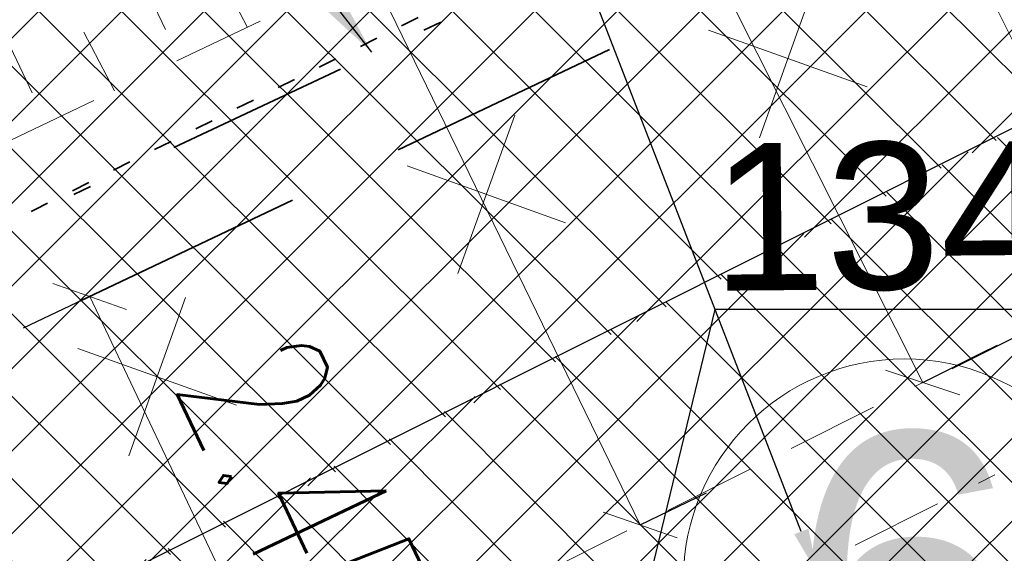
# Model space of a CAD drawing. Header units: metres. Extents: x 7472034 to 8439876, y 5890181 to 5961460.
# Tile 177 of 202: x 8439509.52 to 8439514.87, y 5890410 to 5890412.9. Entities that reach past the tile are written whole.
import ezdxf
from ezdxf import colors
from ezdxf.entities.mleader import LeaderData, LeaderLine
from ezdxf.enums import TextEntityAlignment as Align
from ezdxf.math import Vec2, Vec3

# ---------------------------------------------------------------- set-up
doc = ezdxf.new("R2010")
doc.units = ezdxf.units.M
doc.header["$MEASUREMENT"] = 0
for name, pattern in [('$0$L218_500', [1, 0.5, -0.5]), ('ACAD_ISO03W100', [30, 12, -18]), ('ACAD_ISO07W100', [3, 0, -3]), ('CENTER', [2, 1.25, -0.25, 0.25, -0.25]), ('DASHDOT2', [0.5, 0.25, -0.125, 0, -0.125]), ('DASHDOTX2', [2, 1, -0.5, 0, -0.5]), ('DASHED', [19.049999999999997, 12.7, -6.349999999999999]), ('HIDDEN', [0.375, 0.25, -0.125])]:
    doc.linetypes.add(name, pattern=pattern)
doc.layers.get('0').update_dxf_attribs({"linetype": 'CONTINUOUS', "lineweight": 5})
doc.layers.get('Defpoints').update_dxf_attribs({"linetype": 'CONTINUOUS'})
for name, color, linetype, lineweight in [('### rzędne', 172, 'CONTINUOUS', 35), ('_a_widok', 7, 'CONTINUOUS', 5), ('_IS.KD.opis.2', 7, 'CONTINUOUS', 18), ('a___skarpa', 7, 'CONTINUOUS', 5), ('a_opisy', 7, 'CONTINUOUS', 18), ('E_Kable_ziemia2', 10, 'DASHED', 35), ('E_Kanal_sterownicze', 10, 'DASHDOTX2', 35), ('E_OPIS_170', 170, 'CONTINUOUS', 30), ('KOLOR-OBIEKT', 21, 'CONTINUOUS', 13), ('T_strefa-5', 200, 'ACAD_ISO03W100', 50), ('T_strefa-Z1', 140, 'CONTINUOUS', 35), ('ZAG-obrys 018 wymiary', 7, 'CONTINUOUS', 18), ('ZAG-OBRYS005', 7, 'CONTINUOUS', 0), ('ZAG-OBRYS050', 7, 'CONTINUOUS', 50), ('ZAG-OPIS_020', 7, 'CONTINUOUS', 25)]:
    doc.layers.add(name, color=color, linetype=linetype, lineweight=lineweight)
for name, color, linetype in [('100_rzut_wym_wew', 7, 'CONTINUOUS'), ('2D - Ogólne', 7, 'CONTINUOUS'), ('_IS.BLOK.KD.doziemne', 7, 'CONTINUOUS'), ('malowanki', 252, 'CONTINUOUS')]:
    doc.layers.add(name, color=color, linetype=linetype)
doc.styles.add('ARIAL', font='arial.ttf')
doc.styles.add('DIM', font='simplex.shx', dxfattribs={"width": 0.8})
doc.styles.add('ROMANS', font='ROMANS.shx', dxfattribs={"width": 0.8})
doc.styles.add('RS', font='Romans.shx', dxfattribs={"width": 0.7})
doc.linetypes.add('OGRODZENIE2', pattern='A,0.25,-0.1,[132,ltypeshp.shx,S=0.1,R=0,X=-0.1,Y=0],-0.1,1', length=1.45)
doc.dimstyles.new('1', dxfattribs={"dimscale": 0.04, "dimtxt": 5, "dimasz": 25, "dimexe": 1, "dimexo": 0, "dimgap": 1, "dimtad": 1, "dimdec": 1, "dimrnd": 0.5, "dimdsep": 46, "dimtxsty": 'ROMANS', "dimcen": 0, "dimclrt": 2, "dimadec": 0, "dimazin": 0, "dimtfac": 1, "dimtdec": 1, "dimtofl": 0, "dimtmove": 2, "dimatfit": 3, "dimfxl": 0, "dimtolj": 1, "dimarcsym": 0})
doc.dimstyles.new('DIM-WEW_500', dxfattribs={"dimscale": 5, "dimtxt": 18, "dimasz": 10, "dimexe": 4, "dimexo": 8, "dimgap": 5, "dimtad": 1, "dimlfac": 0.01, "dimzin": 9, "dimdsep": 46, "dimtxsty": 'DIM', "dimblk": 'ARCHTICK', "dimcen": 5, "dimclrt": 112, "dimadec": 4, "dimazin": 2, "dimtfac": 4, "dimtmove": 0, "dimatfit": 3, "dimldrblk": 'ARCHTICK', "dimfxl": 0, "dimtolj": 1, "dimlwd": 13, "dimarcsym": 0})
pattern_1 = [(45, (967499.2092647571, -71042.97165620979), (-0.2245064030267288, 0.2245064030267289), []), (135, (967499.2092647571, -71042.97165620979), (-0.2245064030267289, -0.2245064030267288), [])]

# ---------------------------------------------------------------- blocks, each defined once
blk = doc.blocks.new('zb.LPG')
at = {"linetype": 'DASHDOT2', "ltscale": 2}
blk.add_line((-1.000000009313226, 6.48507190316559), (-1.0000000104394, -0.2169135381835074), dxfattribs=at)
at = {"linetype": 'HIDDEN', "ltscale": 2}
blk.add_lwpolyline([(-0.375000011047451, 0.6256767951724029), (-0.3750000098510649, 5.711670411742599, 0.1670540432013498), (-0.4066947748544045, 5.803886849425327, 0.4884277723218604), (-1.593305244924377, 5.803886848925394, 0.1670540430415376), (-1.625000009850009, 5.711670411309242), (-1.625000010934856, 0.6256767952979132, 0.1670540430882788), (-1.593305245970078, 0.5334603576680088, 0.4884277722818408), (-0.4066947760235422, 0.5334603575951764, 0.1670540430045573), (-0.375000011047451, 0.6256767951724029), (-0.3750000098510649, 5.711670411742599)], format="xyb", close=True, dxfattribs=at)
blk = doc.blocks.new('A$C6DF46E0F')
at = {"color": 5, "linetype": '$0$L218_500'}
for p, q in [((32.19586391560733, 13.8574983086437), (12.64884080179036, 4.86096044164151)), ((17.84582101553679, 8.003548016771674), (18.13092476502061, 7.384095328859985)), ((18.3394226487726, 7.875001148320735), (18.50034848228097, 7.554122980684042)), ((17.11874664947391, 7.668911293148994), (17.40385039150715, 7.049458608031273)), ((17.61234828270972, 7.540364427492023), (17.77327411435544, 7.219486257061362))]:
    blk.add_line(p, q, dxfattribs=at)
blk = doc.blocks.new('_Oblique')
at = {"color": 0, "linetype": 'ByBlock', "lineweight": -2}
blk.add_line((-0.5, -0.5), (0.5, 0.5), dxfattribs=at)
blk = doc.blocks.new('*D54')
at = {"layer": 'Defpoints', "color": 0, "linetype": 'Continuous'}
for p in [(8439512.183812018, 5890415.393331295), (8439512.183812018, 5890415.393331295), (8439514.427053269, 5890410.924789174)]:
    blk.add_point(p, dxfattribs=at)
at = {"layer": 'ZAG-obrys 018 wymiary', "color": 0, "linetype": 'Continuous', "lineweight": -2}
for p, q in [((8439512.183812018, 5890415.393331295), (8439512.541295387, 5890415.572790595)), ((8439514.427053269, 5890410.924789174), (8439514.784536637, 5890411.104248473))]:
    blk.add_line(p, q, dxfattribs=at)
at = {"layer": 'ZAG-obrys 018 wymiary', "color": 0, "linetype": 'Continuous', "lineweight": 13}
blk.add_line((8439514.427053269, 5890410.924789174), (8439512.183812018, 5890415.393331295), dxfattribs=at)
at = {"layer": 'ZAG-obrys 018 wymiary', "color": 0, "linetype": 'Continuous', "lineweight": 13, "xscale": 0.3, "yscale": 0.3, "zscale": 0.3}
for p, rotation in [((8439512.183812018, 5890415.393331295), 116.6569901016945), ((8439514.427053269, 5890410.924789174), 296.6569901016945)]:
    blk.add_blockref('_Oblique', p, dxfattribs=dict(at, rotation=rotation))
at = {"layer": 'ZAG-obrys 018 wymiary', "color": 112, "linetype": 'Continuous', "lineweight": 25, "insert": (8439513.841657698, 5890413.428249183), "char_height": 0.8, "attachment_point": 5, "rotation": 296.65699010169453, "style": 'RS'}
blk.add_mtext('\\A1;5', dxfattribs=at)
blk = doc.blocks.new('_ArchTick')
at = {"layer": '100_rzut_wym_wew', "color": 0, "linetype": 'Continuous', "const_width": 0.15}
blk.add_lwpolyline([(-0.5, -0.5), (0.5, 0.5)], dxfattribs=at)
blk = doc.blocks.new('A$C2D0F1821')
at = {"ltscale": 0.1}
for p, q in [((0.4569985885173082, 0.9141682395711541), (0.4569985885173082, 0)), ((0.9140827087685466, 0.4570841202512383), (-8.553080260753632e-05, 0.4570841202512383))]:
    blk.add_line(p, q, dxfattribs=at)
blk = doc.blocks.new('NUMER_')
blk.add_circle((0, 0), 120)
at = {"style": 'ARIAL'}
blk.add_attdef('1', (-58.85081040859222, -80.22409284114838), '', height=170, rotation=359.9999984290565, dxfattribs=at)
blk = doc.blocks.new('*D106')
at = {"layer": 'Defpoints', "color": 0, "linetype": 'Continuous'}
for p in [(8439507.951196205, 5890420.314009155), (8439507.695235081, 5890420.189546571, -3.638050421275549e-06), (8439512.637190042, 5890410.026264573, -3.638050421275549e-06)]:
    blk.add_point(p, dxfattribs=at)
at = {"layer": 'ZAG-obrys 018 wymiary', "color": 0, "linetype": 'Continuous', "lineweight": -2}
for p, q in [((8439507.951196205, 5890420.314009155), (8439508.310922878, 5890420.488928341)), ((8439512.893151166, 5890410.150727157), (8439513.252877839, 5890410.325646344))]:
    blk.add_line(p, q, dxfattribs=at)
at = {"layer": 'ZAG-obrys 018 wymiary', "color": 0, "linetype": 'Continuous', "lineweight": 13}
blk.add_line((8439512.893151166, 5890410.150727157), (8439507.951196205, 5890420.314009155), dxfattribs=at)
at = {"layer": 'ZAG-obrys 018 wymiary', "color": 0, "linetype": 'Continuous', "lineweight": 13, "xscale": 0.3, "yscale": 0.3, "zscale": 0.3}
for p, rotation in [((8439507.951196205, 5890420.314009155), 115.931607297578), ((8439512.893151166, 5890410.150727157), 295.931607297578)]:
    blk.add_blockref('_Oblique', p, dxfattribs=dict(at, rotation=rotation))
at = {"layer": 'ZAG-obrys 018 wymiary', "color": 112, "linetype": 'Continuous', "lineweight": 25, "insert": (8439510.03010604, 5890417.410729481), "char_height": 0.8, "attachment_point": 5, "rotation": 295.931607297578, "style": 'RS'}
blk.add_mtext('\\A1;11.3', dxfattribs=at)
blk = doc.blocks.new('*D107')
at = {"layer": 'Defpoints', "color": 0, "linetype": 'Continuous'}
for p in [(8439512.883772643, 5890416.866124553), (8439511.193328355, 5890416.025244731), (8439513.869690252, 5890410.644879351, 3.638050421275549e-06)]:
    blk.add_point(p, dxfattribs=at)
at = {"layer": 'ZAG-obrys 018 wymiary', "color": 0, "linetype": 'Continuous', "lineweight": -2}
for p, q in [((8439511.909604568, 5890416.381542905), (8439513.241910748, 5890417.04427364)), ((8439514.585966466, 5890411.001177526), (8439515.918272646, 5890411.663908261))]:
    blk.add_line(p, q, dxfattribs=at)
at = {"layer": 'ZAG-obrys 018 wymiary', "color": 0, "linetype": 'Continuous', "lineweight": 13}
blk.add_line((8439515.560134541, 5890411.485759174), (8439512.883772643, 5890416.866124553), dxfattribs=at)
at = {"layer": 'ZAG-obrys 018 wymiary', "color": 0, "linetype": 'Continuous', "lineweight": 13, "xscale": 0.3, "yscale": 0.3, "zscale": 0.3}
for p, rotation in [((8439512.883772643, 5890416.866124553), 116.4471876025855), ((8439515.560134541, 5890411.485759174), 296.4471876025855)]:
    blk.add_blockref('_Oblique', p, dxfattribs=dict(at, rotation=rotation))
at = {"layer": 'ZAG-obrys 018 wymiary', "color": 112, "linetype": 'Continuous', "lineweight": 25, "insert": (8439514.759160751, 5890414.443165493), "char_height": 0.8, "attachment_point": 5, "rotation": 296.4471876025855, "style": 'RS'}
blk.add_mtext('\\A1;6.01', dxfattribs=at)
blk = doc.blocks.new('*D108')
at = {"layer": 'Defpoints', "color": 0, "linetype": 'Continuous'}
for p in [(8439505.01880863, 5890418.847646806), (8439503.43533865, 5890418.053730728), (8439514.6432662, 5890399.651613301, 2.493151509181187e-06)]:
    blk.add_point(p, dxfattribs=at)
at = {"layer": 'ZAG-obrys 018 wymiary', "color": 0, "linetype": 'Continuous', "lineweight": -2}
for p, q in [((8439504.303661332, 5890418.489088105), (8439503.077765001, 5890417.874451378)), ((8439513.928118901, 5890399.2930546), (8439512.70222257, 5890398.678417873))]:
    blk.add_line(p, q, dxfattribs=at)
at = {"layer": 'ZAG-obrys 018 wymiary', "color": 0, "linetype": 'Continuous', "lineweight": 13}
blk.add_line((8439513.05979622, 5890398.857697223), (8439503.43533865, 5890418.053730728), dxfattribs=at)
at = {"layer": 'ZAG-obrys 018 wymiary', "color": 0, "linetype": 'Continuous', "lineweight": 13, "xscale": 0.3, "yscale": 0.3, "zscale": 0.3}
for p, rotation in [((8439503.43533865, 5890418.053730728), 116.6281522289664), ((8439513.05979622, 5890398.857697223), 296.6281522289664)]:
    blk.add_blockref('_Oblique', p, dxfattribs=dict(at, rotation=rotation))
at = {"layer": 'ZAG-obrys 018 wymiary', "color": 112, "linetype": 'Continuous', "lineweight": 25, "insert": (8439511.204318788, 5890403.897150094), "char_height": 0.8, "attachment_point": 5, "rotation": 296.62815222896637, "style": 'RS'}
blk.add_mtext('\\A1;21.47', dxfattribs=at)
blk = doc.blocks.new('A$C76AD686A')
at = {"layer": 'T_strefa-5', "color": 151, "lineweight": 30, "ltscale": 0.05, "elevation": -2.493151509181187e-06}
blk.add_lwpolyline([(-4.596447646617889, 2.08166304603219, 0.167054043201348), (-2.25509262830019, 4.47464906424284, 0.4884277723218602), (-6.32595912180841, 12.58382518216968, 0.1670540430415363), (-9.643740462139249, 12.13588281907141), (-14.18913579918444, 9.854060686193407, 0.1670540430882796), (-16.53049081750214, 7.461074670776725, 0.4884277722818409), (-12.45962432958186, -0.6481014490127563, 0.1670540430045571), (-9.141842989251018, -0.2001590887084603)], format="xyb", close=True, dxfattribs=at)
at = {"layer": 'T_strefa-Z1', "color": 145, "linetype": 'ACAD_ISO07W100', "lineweight": 35, "ltscale": 0.05, "elevation": -2.493151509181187e-06, "flags": 128}
blk.add_lwpolyline([(-5.493744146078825, 3.869079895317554, 0.167054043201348), (-4.061653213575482, 5.332750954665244, 0.4884277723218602), (-6.71712139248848, 10.62245013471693, 0.1670540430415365), (-8.746443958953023, 10.34846597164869), (-13.29183929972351, 8.066643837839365, 0.1670540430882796), (-14.72393023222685, 6.602972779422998, 0.4884277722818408), (-12.0684620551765, 1.313273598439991, 0.1670540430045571), (-10.03913948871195, 1.587257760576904)], format="xyb", close=True, dxfattribs=at)
blk = doc.blocks.new('*D137')
at = {"layer": 'Defpoints', "color": 0, "linetype": 'Continuous', "lineweight": 60}
for p in [(8439509.904353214, 5890411.39186658), (8439509.904353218, 5890411.391866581), (8439510.95562523, 5890409.181997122, 3.638050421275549e-06)]:
    blk.add_point(p, dxfattribs=at)
at = {"layer": 'ZAG-obrys 018 wymiary', "color": 0, "linetype": 'Continuous', "lineweight": -2}
for p, q in [((8439509.904353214, 5890411.39186658), (8439509.543142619, 5890411.220032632)), ((8439510.955625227, 5890409.181997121), (8439510.59441463, 5890409.010163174))]:
    blk.add_line(p, q, dxfattribs=at)
at = {"layer": 'ZAG-obrys 018 wymiary', "color": 0, "linetype": 'Continuous', "lineweight": 13}
blk.add_line((8439510.955625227, 5890409.181997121), (8439509.904353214, 5890411.39186658), dxfattribs=at)
at = {"layer": 'ZAG-obrys 018 wymiary', "color": 0, "linetype": 'Continuous', "lineweight": 13, "xscale": 0.3, "yscale": 0.3, "zscale": 0.3}
for p, rotation in [((8439509.904353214, 5890411.39186658), 115.4412176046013), ((8439510.955625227, 5890409.181997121), 295.4412176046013)]:
    blk.add_blockref('_Oblique', p, dxfattribs=dict(at, rotation=rotation))
at = {"layer": 'ZAG-obrys 018 wymiary', "color": 112, "linetype": 'Continuous', "lineweight": 25, "insert": (8439511.070532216, 5890410.337149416), "char_height": 0.8, "attachment_point": 5, "rotation": 295.4412176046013, "style": 'RS'}
blk.add_mtext('\\A1;2.45', dxfattribs=at)
blk = doc.blocks.new('A$C2C426404')
at = {"layer": '### rzędne', "color": 0, "lineweight": 25}
for p, q in [((74.56409943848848, 45.43795124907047, -1.543864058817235e-08), (74.0046247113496, 43.12614644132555, 3.638050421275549e-06)), ((77.69264268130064, 45.43795124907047, -1.543864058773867e-08), (74.56409943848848, 45.43795124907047, -1.543864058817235e-08))]:
    blk.add_line(p, q, dxfattribs=at)
at = {"layer": '### rzędne', "color": 0, "linetype": 'CENTER', "lineweight": 25, "insert": (74.5421299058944, 46.33959721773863, -1.543864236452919e-08), "char_height": 0.8, "attachment_point": 1, "rotation": 0.43190741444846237, "style": 'ARIAL'}
blk.add_mtext('134,00', dxfattribs=at)
blk = doc.blocks.new('Elektryk_v3')
at = {"layer": 'E_Kable_ziemia2', "color": 1, "ltscale": 0.1}
blk.add_lwpolyline([(18.5745211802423, -36.46372689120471), (14.12458641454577, -36.31712531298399), (8.306675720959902, -39.11637794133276), (-3.567012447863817, -44.76489080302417), (-7.220454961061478, -45.11062588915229), (-16.17304827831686, -49.35155237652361), (-17.8487214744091, -50.20456783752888), (-24.47044712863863, -58.37494259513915), (-25.34581779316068, -59.31437533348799)], dxfattribs=at)
at = {"layer": 'E_Kanal_sterownicze', "color": 1}
blk.add_lwpolyline([(7.388746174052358, -38.99935882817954), (-3.811015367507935, -44.26150424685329)], dxfattribs=at)
at = {"layer": 'E_OPIS_170', "color": 0, "lineweight": 20, "annotation_type": 0, "has_hookline": 1, "hookline_direction": 1, "text_width": 5.123809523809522}
blk.add_leader([(1.85546038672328, -41.58688050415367), (-2.745056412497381, -35.6512703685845), (-3.145056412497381, -35.6512703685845)], dimstyle='1', override={"dimasz": 10}, dxfattribs=at)
blk = doc.blocks.new('JPII.KD_aktualizacja rzędnych_20.12.2024')
at = {"layer": '_IS.KD.opis.2', "color": 0}
ml = blk.add_multileader_mtext('Standard', dxfattribs=at)
ml.set_content('\\A1;{\\C134;W3\\H0.7x;\\C256;\\S133,71/131,51;}', style='RS')
ml.set_leader_properties()
ml.build(insert=Vec2(0, 0))
ml.multileader.update_dxf_attribs({"text_left_attachment_type": 2, "text_right_attachment_type": 2, "dogleg_length": 0.2, "arrow_head_size": 0.25})
ctx = ml.context
ctx.base_point, ctx.char_height, ctx.arrow_head_size, ctx.landing_gap_size, ctx.plane_origin = Vec3(8438654.720560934, 5890716.656014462), 0.75, 0.25, 0.3, Vec3(8438613.163879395, 5890690.614610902)
ctx.left_attachment, ctx.right_attachment, ctx.text_align_type = 2, 2, 1
notes = []
notes.append((ctx, [(1, (1, 1, 0), (8438658.233060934, 5890716.656014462), (-1, 0), 0.2, [(3, [(8438661.414281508, 5890707.550637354)], 0, [])])]))
ctx.mtext.insert, ctx.mtext.width, ctx.mtext.alignment, ctx.mtext.flow_direction = Vec3(8438656.376810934, 5890717.368514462), 9.34447490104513, 2, 5
ml = blk.add_multileader_mtext('Standard', dxfattribs=at)
ml.set_content('\\A1;{\\C134;W4\\H0.7x;\\C256;\\S133,92/131,71;}', style='RS')
ml.set_leader_properties()
ml.build(insert=Vec2(0, 0))
ml.multileader.update_dxf_attribs({"text_left_attachment_type": 2, "text_right_attachment_type": 2, "dogleg_length": 0.2, "arrow_head_size": 0.25})
ctx = ml.context
ctx.base_point, ctx.char_height, ctx.arrow_head_size, ctx.landing_gap_size, ctx.plane_origin = Vec3(8438646.832452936, 5890712.319713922, -1.811711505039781e-06), 0.75, 0.25, 0.3, Vec3(8438600.438682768, 5890684.437422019, -1.811711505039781e-06)
ctx.left_attachment, ctx.right_attachment, ctx.text_align_type = 2, 2, 1
notes.append((ctx, [(0, (1, 1, 0), (8438646.632452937, 5890712.319713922, -1.811711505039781e-06), (1, 0), 0.2, [(3, [(8438646.934366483, 5890700.24259294, -1.811711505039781e-06)], 0, [])])]))
ctx.mtext.insert, ctx.mtext.width, ctx.mtext.alignment, ctx.mtext.flow_direction = Vec3(8438648.541202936, 5890713.032213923, -1.811711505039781e-06), 9.34447490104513, 2, 5
for ctx, leaders in notes:
    for number, flags, end, landing, length, lines in leaders:
        leader = LeaderData()
        leader.index, (leader.has_last_leader_line, leader.has_dogleg_vector, leader.attachment_direction) = number, flags
        leader.last_leader_point, leader.dogleg_vector, leader.dogleg_length = Vec3(end), Vec3(landing), length
        for number, points, colour, breaks in lines:
            line = LeaderLine()
            line.index, line.vertices, line.color, line.breaks = number, Vec3.list(points), colors.encode_raw_color(colour), breaks
            leader.lines.append(line)
        ctx.leaders.append(leader)

msp = doc.modelspace()

# ---------------------------------------------------------------- hatches: boundary and pattern name
at = {"layer": 'KOLOR-OBIEKT', "lineweight": 9}
h = msp.add_hatch(dxfattribs=at)
h.set_pattern_fill('ANSI37', color=73, scale=0.1)
h.set_pattern_definition(pattern_1)
edge = h.paths.add_edge_path()
edge.add_arc((8439443.60123986, 5890379.17988472), 6.652831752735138, 296.7043321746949, 335.0331150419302)
edge.add_arc((8439476.194075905, 5890367.917634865), 27.87464989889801, 155.1393615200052, 162.3446315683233, ccw=False)
edge.add_arc((8439457.399943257, 5890376.211109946), 7.345078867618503, 127.98309878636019, 152.2023641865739, ccw=False)
edge.add_arc((8439457.741930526, 5890376.488713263), 7.349948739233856, 107.1989600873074, 131.4182254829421, ccw=False)
edge.add_line((8439455.568618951, 5890383.509999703), (8439473.898437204, 5890392.710084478))
edge.add_arc((8439481.742870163, 5890376.384611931), 18.11232128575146, 99.26977735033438, 115.6644084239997, ccw=False)
edge.add_line((8439478.825278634, 5890394.260401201), (8439481.377171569, 5890394.321440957))
edge.add_arc((8439482.909595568, 5890377.390082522), 17.00056533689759, 88.22393661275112, 95.17163768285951, ccw=False)
edge.add_arc((8439482.561499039, 5890405.235869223), 10.88860248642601, 274.6092070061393, 298.9976789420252)
edge.add_arc((8443006.923870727, 5883371.657126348), 7856.29059094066, 116.59181359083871, 116.61107962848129, ccw=False)
edge.add_arc((8439465.895823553, 5890431.340313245), 42.15757971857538, 305.2087751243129, 306.7865132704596)
edge.add_arc((8439488.80074795, 5890400.283338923), 3.577668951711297, 310.8590814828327, 340.7280968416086)
edge.add_line((8439492.177934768, 5890399.102523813), (8439493.275267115, 5890403.980640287))
edge.add_line((8439493.275267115, 5890403.980640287), (8439502.266345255, 5890408.28072203))
edge.add_line((8439502.266345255, 5890408.28072203), (8439504.844191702, 5890407.694009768))
edge.add_line((8439504.844191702, 5890407.694009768), (8439506.125281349, 5890405.329609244))
edge.add_arc((8439507.019670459, 5890405.776898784), 0.9999999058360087, 206.5699188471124, 283.6833393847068)
edge.add_line((8439507.256226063, 5890404.805280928), (8439511.624560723, 5890406.970734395))
edge.add_line((8439511.624560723, 5890406.970734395), (8439511.39896348, 5890407.420225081))
edge.add_line((8439511.39896348, 5890407.420225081), (8439510.561982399, 5890407.017405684))
edge.add_line((8439510.561982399, 5890407.017405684), (8439509.330427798, 5890409.481424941))
edge.add_line((8439509.330427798, 5890409.481424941), (8439512.635426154, 5890411.138401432))
edge.add_line((8439512.635426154, 5890411.138401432), (8439512.638568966, 5890411.136467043))
edge.add_line((8439512.638568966, 5890411.136467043), (8439515.998443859, 5890412.829496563))
edge.add_line((8439515.998443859, 5890412.829496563), (8439517.239018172, 5890410.325621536))
edge.add_line((8439517.239018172, 5890410.325621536), (8439513.919446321, 5890408.633274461))
edge.add_line((8439513.919446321, 5890408.633274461), (8439514.091312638, 5890408.235941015))
edge.add_line((8439514.091312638, 5890408.235941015), (8439518.839102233, 5890410.604261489))
edge.add_line((8439518.839102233, 5890410.604261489), (8439518.585943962, 5890412.843737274))
edge.add_line((8439518.585943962, 5890412.843737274), (8439518.274555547, 5890413.628049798))
edge.add_line((8439518.274555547, 5890413.628049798), (8439517.839658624, 5890414.494365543))
edge.add_line((8439517.839658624, 5890414.494365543), (8439524.310164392, 5890417.742607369))
edge.add_line((8439524.310164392, 5890417.742607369), (8439525.122207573, 5890416.124990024))
edge.add_line((8439525.122207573, 5890416.124990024), (8439526.840645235, 5890414.670893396))
edge.add_line((8439526.840645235, 5890414.670893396), (8439527.244697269, 5890414.489695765))
edge.add_arc((8439552.769967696, 5890317.570311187), 100.2242811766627, 102.79246926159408, 104.75471345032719, ccw=False)
edge.add_arc((8439529.321881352, 5890420.105147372), 4.960037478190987, 284.6730648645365, 320.3902958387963)
edge.add_arc((8435016.013859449, 5889290.11735932), 4655.555010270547, 14.00691021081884, 14.04831962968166)
edge.add_line((8439532.327549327, 5890420.207226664), (8439525.877549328, 5890423.127226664))
edge.add_line((8439525.877549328, 5890423.127226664), (8439431.028022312, 5890376.803268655))
edge.add_line((8439431.028022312, 5890376.803268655), (8439435.479127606, 5890375.417226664))
edge.add_line((8439435.479127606, 5890375.417226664), (8439446.590932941, 5890373.236661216))
edge = h.paths.add_edge_path()
edge.add_arc((8439530.228804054, 5890405.916425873), 3.001836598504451, 99.44813666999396, 208.2631515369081)
edge.add_line((8439527.5848402, 5890404.494990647), (8439533.209264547, 5890393.206690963))
edge.add_line((8439533.209264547, 5890393.206690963), (8439519.17443581, 5890386.185049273))
edge.add_line((8439519.17443581, 5890386.185049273), (8439523.57812012, 5890377.411604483))
edge.add_line((8439523.57812012, 5890377.411604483), (8439517.455507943, 5890374.324033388))
edge.add_line((8439517.455507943, 5890374.324033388), (8439517.445860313, 5890374.319191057))
edge.add_line((8439517.445860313, 5890374.319191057), (8439517.33905848, 5890374.265585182))
edge.add_line((8439517.33905848, 5890374.265585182), (8439516.815779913, 5890375.308140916))
edge.add_line((8439516.815779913, 5890375.308140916), (8439511.370501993, 5890372.574998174))
edge.add_line((8439511.370501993, 5890372.574998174), (8439511.888417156, 5890371.529804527))
edge.add_line((8439511.888417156, 5890371.529804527), (8439506.425671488, 5890368.787948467))
edge.add_line((8439506.425671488, 5890368.787948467), (8439505.890341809, 5890369.841556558))
edge.add_line((8439505.890341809, 5890369.841556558), (8439505.8884594, 5890369.869391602))
edge.add_line((8439505.8884594, 5890369.869391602), (8439500.283276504, 5890366.97762632))
edge.add_line((8439500.283276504, 5890366.97762632), (8439519.478066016, 5890366.160130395))
edge.add_line((8439519.478066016, 5890366.160130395), (8439542.767549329, 5890378.417226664))
edge.add_line((8439542.767549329, 5890378.417226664), (8439538.675788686, 5890394.802262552))
edge.add_line((8439538.675788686, 5890394.802262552), (8439537.066416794, 5890401.238139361))
edge.add_line((8439537.066416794, 5890401.238139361), (8439535.557306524, 5890407.69906358))
edge.add_arc((8439531.145391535, 5890400.872499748), 8.128158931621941, 57.12596579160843, 99.98506404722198)
edge = h.paths.add_edge_path()
edge.add_line((8439470.194509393, 5890384.137651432), (8439461.355169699, 5890379.697090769))
edge.add_line((8439461.355169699, 5890379.697090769), (8439460.080861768, 5890379.068371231))
edge.add_line((8439460.080861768, 5890379.068371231), (8439457.869254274, 5890377.642639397))
edge.add_arc((8439460.609507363, 5890373.444653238), 5.013190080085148, 123.1346622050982, 204.022759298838)
edge.add_line((8439456.030540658, 5890371.403786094), (8439459.447549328, 5890370.707226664))
edge.add_line((8439459.447549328, 5890370.707226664), (8439480.497107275, 5890367.736747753))
edge.add_line((8439480.497107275, 5890367.736747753), (8439497.963342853, 5890367.082590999))
edge.add_line((8439497.963342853, 5890367.082590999), (8439496.62020549, 5890369.722641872))
edge.add_line((8439496.62020549, 5890369.722641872), (8439494.91788047, 5890373.087302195))
edge.add_arc((8439489.468037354, 5890366.363615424), 8.654984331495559, 50.97371617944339, 58.22889977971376)
edge.add_line((8439494.025120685, 5890373.721722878), (8439490.036071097, 5890376.575637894))
edge.add_line((8439490.036071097, 5890376.575637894), (8439489.954459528, 5890375.592465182))
edge.add_line((8439489.954459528, 5890375.592465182), (8439490.917133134, 5890375.538648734))
edge.add_line((8439490.917133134, 5890375.538648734), (8439490.678913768, 5890371.956837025))
edge.add_line((8439490.678913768, 5890371.956837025), (8439482.55041443, 5890372.440399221))
edge.add_line((8439482.55041443, 5890372.440399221), (8439482.851718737, 5890376.020734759))
edge.add_line((8439482.851718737, 5890376.020734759), (8439487.354100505, 5890375.749064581))
edge.add_line((8439487.354100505, 5890375.749064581), (8439487.521080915, 5890378.34061919))
edge.add_line((8439487.521080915, 5890378.34061919), (8439481.803471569, 5890382.401025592))
edge.add_arc((8439487.942466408, 5890392.088814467), 11.46911116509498, 231.6002274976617, 237.6382272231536, ccw=False)
edge.add_line((8439480.818489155, 5890383.100518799), (8439480.351152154, 5890383.41057529))
edge.add_line((8439480.351152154, 5890383.41057529), (8439479.210044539, 5890382.939428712))
edge.add_line((8439479.210044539, 5890382.939428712), (8439480.412913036, 5890383.399613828))
edge.add_arc((8439474.682487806, 5890375.167564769), 10.03017472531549, 55.15777404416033, 116.5800473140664)
h.paths.add_polyline_path([(8439461.898919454, 5890370.792156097), (8439462.257176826, 5890373.552492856)], flags=16)
h = msp.add_hatch(dxfattribs=at)
h.set_pattern_fill('ANSI37', color=253, scale=0.1)
h.set_pattern_definition(pattern_1)
edge = h.paths.add_edge_path()
edge.add_arc((8439529.163071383, 5890420.279666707), 5.193757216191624, 276.50229096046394, 320.0240354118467, ccw=False)
edge.add_line((8439529.751227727, 5890415.119319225), (8439525.812744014, 5890414.153171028))
edge.add_line((8439525.812744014, 5890414.153171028), (8439519.208160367, 5890410.804184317))
edge.add_line((8439519.208160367, 5890410.804184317), (8439517.988028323, 5890410.126512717))
edge.add_line((8439517.988028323, 5890410.126512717), (8439514.091312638, 5890408.235941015))
edge.add_line((8439514.091312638, 5890408.235941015), (8439511.613697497, 5890406.992378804))
edge.add_line((8439511.613697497, 5890406.992378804), (8439509.258949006, 5890405.810485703))
edge.add_line((8439509.258949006, 5890405.810485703), (8439507.371756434, 5890404.83508177))
edge.add_arc((8439506.940777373, 5890405.737469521), 1.000023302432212, 206.5712342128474, 295.5290722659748, ccw=False)
edge.add_line((8439506.046377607, 5890405.290148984), (8439504.844186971, 5890407.693988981))
edge.add_line((8439504.844186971, 5890407.693988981), (8439502.261629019, 5890408.281795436))
edge.add_line((8439502.261629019, 5890408.281795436), (8439499.350132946, 5890407.011538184))
edge.add_line((8439499.350132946, 5890407.011538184), (8439493.30510976, 5890403.995621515))
edge.add_line((8439493.30510976, 5890403.995621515), (8439492.177918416, 5890399.102451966))
edge.add_arc((8439488.801253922, 5890400.282879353), 3.577047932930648, 293.05521913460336, 340.73119789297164, ccw=False)
edge.add_line((8439490.202090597, 5890396.991537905), (8439487.801423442, 5890395.78932472))
edge.add_arc((8439482.51122255, 5890404.317896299), 10.03607286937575, 278.1216072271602, 301.8109775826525, ccw=False)
edge.add_line((8439483.9290645, 5890394.382480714), (8439478.825278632, 5890394.260401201))
edge.add_arc((8439481.742870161, 5890376.384611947), 18.11232126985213, 99.26977735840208, 115.6644084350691)
edge.add_line((8439473.898437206, 5890392.710084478), (8439455.537130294, 5890383.494194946))
edge.add_arc((8439458.368862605, 5890375.380272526), 8.593860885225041, 109.2388197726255, 150.5606865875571)
edge.add_line((8439450.884668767, 5890379.604167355), (8439456.921008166, 5890377.849276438))
edge.add_line((8439456.921008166, 5890377.849276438), (8439458.055979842, 5890377.519316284))
edge.add_arc((8439462.056345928, 5890374.376166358), 5.087466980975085, 112.4172144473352, 141.842727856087, ccw=False)
edge.add_line((8439460.116249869, 5890379.079181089), (8439470.201913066, 5890384.141371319))
edge.add_arc((8439474.670732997, 5890375.058466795), 10.12272227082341, 52.60385305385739, 116.19734301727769, ccw=False)
edge.add_line((8439480.818489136, 5890383.100518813), (8439494.035062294, 5890373.735722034))
edge.add_arc((8439499.404929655, 5890380.165137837), 8.376924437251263, 230.1312663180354, 239.1071883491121)
edge.add_arc((8439492.046879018, 5890368.073539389), 5.778072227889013, 28.405105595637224, 58.05675779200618, ccw=False)
edge.add_line((8439497.129307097, 5890370.822183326), (8439498.920012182, 5890367.249241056))
edge.add_line((8439498.920012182, 5890367.249241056), (8439502.137476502, 5890368.864147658))
edge.add_line((8439502.137476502, 5890368.864147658), (8439500.881438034, 5890371.366619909))
edge.add_arc((8439501.41146424, 5890371.651481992), 0.6017260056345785, 32.69127385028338, 208.2557647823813, ccw=False)
edge.add_line((8439501.917872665, 5890371.97648152), (8439503.213570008, 5890369.395299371))
edge.add_line((8439503.213570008, 5890369.395299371), (8439521.788261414, 5890378.745992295))
edge.add_line((8439521.788261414, 5890378.745992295), (8439512.863585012, 5890396.520876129))
edge.add_arc((8439515.497668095, 5890397.863594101), 2.956566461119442, 115.92003145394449, 207.0101116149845, ccw=False)
edge.add_line((8439514.20530482, 5890400.522744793), (8439524.043376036, 5890405.489377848))
edge.add_line((8439524.043376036, 5890405.489377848), (8439526.586557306, 5890407.103247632))
edge.add_line((8439526.586557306, 5890407.103247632), (8439529.129738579, 5890408.717117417))
edge.add_arc((8439531.212438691, 5890401.016589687), 7.97720296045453, 58.08019787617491, 105.13424418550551, ccw=False)
edge.add_line((8439535.43023892, 5890407.787551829), (8439533.14312037, 5890416.942853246))
edge = h.paths.add_edge_path(flags=16)
edge.add_line((8439502.061371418, 5890393.458260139), (8439496.04637926, 5890390.43770596))
edge.add_arc((8439496.464019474, 5890389.751908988), 0.8029575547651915, 121.3407965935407, 301.694103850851)
edge.add_line((8439496.8858806, 5890389.068700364), (8439502.900872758, 5890392.089254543))
edge.add_arc((8439502.27990767, 5890392.650368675), 0.83692694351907, 317.898520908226, 465.1363795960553)
edge = h.paths.add_edge_path(flags=16)
edge.add_line((8439505.00109902, 5890384.089630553), (8439500.444638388, 5890381.798632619))
edge.add_arc((8439500.084983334, 5890382.51322949), 0.8000002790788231, 116.620304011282, 296.7160130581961, ccw=False)
edge.add_line((8439499.72652247, 5890383.228426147), (8439504.283989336, 5890385.517420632))
edge.add_arc((8439504.642916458, 5890384.80371257), 0.7988791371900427, -63.361719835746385, 116.69803695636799, ccw=False)
h = msp.add_hatch(dxfattribs=at)
h.set_pattern_fill('ANSI37', color=54, scale=0.1)
h.set_pattern_definition([(45, (967499.202946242, -71042.94610979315), (-0.2245064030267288, 0.2245064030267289), []), (135, (967499.202946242, -71042.94610979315), (-0.2245064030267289, -0.2245064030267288), [])])
h.paths.add_polyline_path([(8439517.232699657, 5890410.351167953), (8439515.995141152, 5890412.833240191), (8439509.31888422, 5890409.521090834), (8439510.555663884, 5890407.042952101), (8439511.39266195, 5890407.445779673), (8439511.171150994, 5890407.88719548), (8439513.606478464, 5890409.114188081), (8439513.890962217, 5890408.648153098)])
edge = h.paths.add_edge_path(flags=16)
edge.add_arc((8439511.319020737, 5890409.286482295), 0.2000000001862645, 0, 360)

# ---------------------------------------------------------------- linework, layer by layer
at = {"layer": 'a_opisy', "linetype": 'DASHDOT2', "ltscale": 2}
msp.add_line((8439516.472515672, 5890411.252293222), (8439510.482894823, 5890408.245459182), dxfattribs=at)
at = {"layer": 'a_opisy', "linetype": 'HIDDEN', "ltscale": 2}
msp.add_lwpolyline([(8439511.516330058, 5890408.064918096), (8439516.0617254, 5890410.346740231, 0.1670540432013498), (8439516.129920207, 5890410.416438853, 0.4884277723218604), (8439515.597549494, 5890411.476922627, 0.1670540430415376), (8439515.500915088, 5890411.463875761), (8439510.955519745, 5890409.182053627, 0.1670540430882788), (8439510.88732494, 5890409.112355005, 0.4884277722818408), (8439511.41969565, 5890408.051871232, 0.1670540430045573), (8439511.516330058, 5890408.064918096), (8439516.0617254, 5890410.346740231)], format="xyb", close=True, dxfattribs=at)
at = {"layer": 'ZAG-OBRYS050', "linetype": 'OGRODZENIE2', "lineweight": 25, "ltscale": 1.2}
msp.add_lwpolyline([(8439517.232699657, 5890410.351167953), (8439510.555663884, 5890407.042952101), (8439509.329505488, 5890409.508913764), (8439515.9956357, 5890412.847957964)], close=True, dxfattribs=at)

# ---------------------------------------------------------------- block references
at = {"layer": '_a_widok', "color": 0, "linetype": 'Continuous', "lineweight": 60, "ltscale": 0.2}
msp.add_blockref('A$C2C426404', (8439438.733810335, 5890365.88383195), dxfattribs=at)
msp.add_blockref('A$C2C426404', (8439438.733810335, 5890365.88383195), dxfattribs=at)
at = {"layer": '_a_widok', "lineweight": 30, "rotation": 296.6569901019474}
msp.add_blockref('zb.LPG', (8439511.125506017, 5890407.449012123, 3.638050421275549e-06), dxfattribs=at)
at = {"layer": '_IS.BLOK.KD.doziemne', "linetype": '$0$L218_500'}
msp.add_blockref('JPII.KD_aktualizacja rzędnych_20.12.2024', (859.6212462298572, -295.8072097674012), dxfattribs=at)
at = {"layer": 'a___skarpa', "color": 251, "ltscale": 0.1, "rotation": 0.813318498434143}
msp.add_blockref('A$C6DF46E0F', (8439492.369237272, 5890405.038422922), dxfattribs=at)
at = {"layer": 'a_opisy', "ltscale": 0.1, "rotation": 340.2636914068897}
for p in [(8439513.109993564, 5890412.409107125), (8439511.473244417, 5890411.671239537), (8439509.686001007, 5890410.679980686)]:
    msp.add_blockref('A$C2D0F1821', p, dxfattribs=at)
at = {"layer": 'malowanki', "color": 1, "linetype": 'Continuous', "ltscale": 0.2}
msp.add_blockref('A$C76AD686A', (8439522.900615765, 5890403.798126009, 2.493151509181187e-06), dxfattribs=at)
at = {"layer": 'ZAG-OBRYS005', "lineweight": 9}
ref = msp.add_blockref('NUMER_', (8439514.327887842, 5890409.852484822), dxfattribs=dict(at, xscale=0.01, yscale=0.01, zscale=0.01))
ref.add_attrib('1', '6', dxfattribs={"layer": '0', "height": 1.6, "style": 'ARIAL'}).set_placement((8439514.327887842, 5890409.852484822), align=Align.MIDDLE_CENTER)
at = {"layer": 'ZAG-OPIS_020', "lineweight": 25}
msp.add_blockref('Elektryk_v3', (8439509.580092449, 5890454.305613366), dxfattribs=at)

# ---------------------------------------------------------------- dimensions: what is measured, and where the dimension line sits
at = {"layer": 'ZAG-obrys 018 wymiary', "linetype": 'Continuous', "lineweight": 25}
for base, p1, p2, angle, picture, middle in [((8439507.951196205, 5890420.314009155, 3.638050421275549e-06), (8439512.637190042, 5890410.026264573), (8439507.695235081, 5890420.189546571), 115.931607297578, '*D106', (8439509.490516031, 5890417.148350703, 3.638050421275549e-06)), ((8439503.43533865, 5890418.053730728), (8439514.6432662, 5890399.651613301, 2.493151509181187e-06), (8439505.01880863, 5890418.847646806), 116.62815222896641, '*D108', (8439510.667958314, 5890403.628231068)), ((8439509.904353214, 5890411.39186658), (8439510.955625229, 5890409.181997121, 3.638050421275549e-06), (8439509.904353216, 5890411.39186658), 115.44121760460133, '*D137', (8439510.528716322, 5890410.079398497))]:
    dim = msp.add_linear_dim(base=base, p1=p1, p2=p2, angle=angle, dimstyle='DIM-WEW_500', override={"dimscale": 0.1, "dimtxt": 8, "dimasz": 3, "dimgap": 2, "dimlfac": 1, "dimtxsty": 'RS', "dimblk1": 'Oblique', "dimblk2": 'Oblique', "dimsah": 1, "dimfxl": 50, "dimfxlon": 1}, dxfattribs=at)
    dim.commit()
    dim.dimension.update_dxf_attribs({"geometry": picture, "text_midpoint": middle, "dimtype": 161})
for p1, p2, distance, picture, middle in [((8439513.869690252, 5890410.644879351, 3.638050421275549e-06), (8439511.193328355, 5890416.02524473), -1.888036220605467, '*D107', (8439514.759160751, 5890414.443165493)), ((8439514.427053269, 5890410.924789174), (8439512.183812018, 5890415.393331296), 4.178360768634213e-10, '*D54', (8439513.841657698, 5890413.428249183))]:
    dim = msp.add_aligned_dim(p1=p1, p2=p2, distance=distance, dimstyle='DIM-WEW_500', override={"dimscale": 0.1, "dimtxt": 8, "dimasz": 3, "dimgap": 2, "dimlfac": 1, "dimtxsty": 'RS', "dimblk1": 'Oblique', "dimblk2": 'Oblique', "dimsah": 1, "dimfxl": 50, "dimfxlon": 1}, dxfattribs=at)
    dim.commit()
    dim.dimension.update_dxf_attribs({"geometry": picture, "text_midpoint": middle})

# ---------------------------------------------------------------- leaders
at = {"layer": '2D - Ogólne', "color": 0, "ltscale": 0.1}
ml = msp.add_multileader_mtext('Standard', dxfattribs=at)
ml.set_content('\\A1;podziemny zbiornik \\Pgazu 6,4m3', style='RS')
ml.set_leader_properties()
ml.build(insert=Vec2(0, 0))
ml.multileader.update_dxf_attribs({"text_left_attachment_type": 2, "text_right_attachment_type": 2, "dogleg_length": 0.2, "arrow_head_size": 0.25})
ctx = ml.context
ctx.base_point, ctx.char_height, ctx.arrow_head_size, ctx.landing_gap_size, ctx.plane_origin = Vec3(8439500.352209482, 5890422.291843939), 0.8, 0.25, 0.25, Vec3(8439469.417684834, 5890426.491798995)
ctx.left_attachment, ctx.right_attachment, ctx.text_align_type = 2, 2, 1
notes = []
notes.append((ctx, [(1, (1, 1, 0), (8439509.052209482, 5890422.291843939), (-1, 0), 0.2, [(3, [(8439513.85802528, 5890409.882159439)], 0, [])])]))
ctx.mtext.insert, ctx.mtext.defined_height, ctx.mtext.alignment, ctx.mtext.flow_direction = Vec3(8439504.60220948, 5890423.491843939), 1.647999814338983, 2, 5
for ctx, leaders in notes:
    for number, flags, end, landing, length, lines in leaders:
        leader = LeaderData()
        leader.index, (leader.has_last_leader_line, leader.has_dogleg_vector, leader.attachment_direction) = number, flags
        leader.last_leader_point, leader.dogleg_vector, leader.dogleg_length = Vec3(end), Vec3(landing), length
        for number, points, colour, breaks in lines:
            line = LeaderLine()
            line.index, line.vertices, line.color, line.breaks = number, Vec3.list(points), colors.encode_raw_color(colour), breaks
            leader.lines.append(line)
        ctx.leaders.append(leader)

doc.saveas('drawing.dxf')
